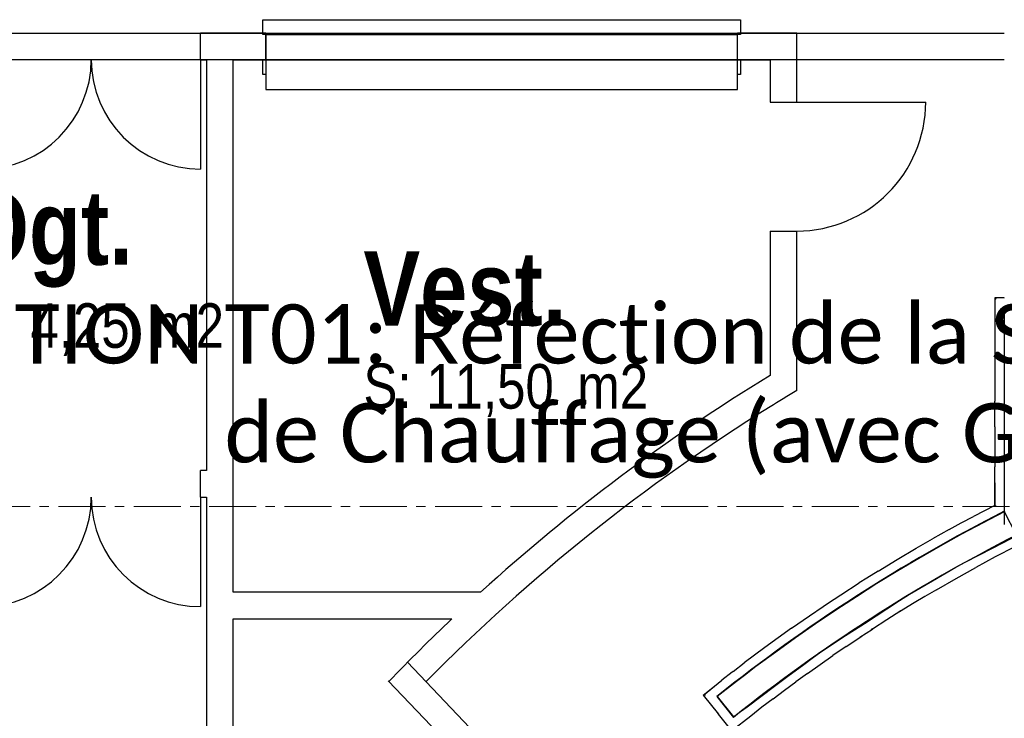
# Model space of a CAD drawing. Extents: x -18402 to 10376, y -5092 to 34139.
# Tile 30 of 78: x 784 to 1448, y -2582 to -2111. Entities that reach past the tile are written whole.
import ezdxf

# ---------------------------------------------------------------- set-up
doc = ezdxf.new("R2010")
doc.units = 0
doc.linetypes.add('AXES', pattern=[50.8, 31.75, -6.35, 6.35, -6.35])
for name, color, linetype in [('0_XREF', 251, 'Continuous'), ('rdc_02$0$0._Étage_1_A-AREA-____-OTLN.Modèle IFC', 251, 'Continuous'), ('rdc_02$0$0._Étage_1_A-WALL-____-OTLN.Modèle IFC', 251, 'Continuous'), ('rdc_02$0$0._Étage_1_Fenêtres ARCHICAD', 251, 'Continuous'), ('rdc_02$0$0._Étage_1_Portes ARCHICAD', 251, 'Continuous')]:
    doc.layers.add(name, color=color, linetype=linetype)
doc.layers.add('24_AIR SOUFFLE-fin', color=7, linetype='AXES', lineweight=20)
doc.styles.add('Isocrate', font='calibri.ttf')
doc.styles.add('rdc_02$0$STYLE_GENERE_1', font='ARIALNB.TTF')
doc.styles.add('rdc_02$0$STYLE_GENERE_3', font='ARIALN.TTF')

# ---------------------------------------------------------------- blocks, each defined once
blk = doc.blocks.new('rdc_02')
at = {"layer": 'rdc_02$0$0._Étage_1_A-WALL-____-OTLN.Modèle IFC', "linetype": 'Continuous', "ltscale": 0.1}
for p, q in [((654.01, -2120), (1448.01, -2120)), ((906, -2138), (906, -2120)), ((1268, -2121), (950, -2121)), ((910.01, -2138), (755.01, -2138)), ((928.01, -2138), (910.01, -2138)), ((1448.01, -2138), (928.01, -2138)), ((950, -2138), (1268, -2138)), ((1290, -2166.5), (1308, -2166.5)), ((1290, -2253.5), (1308, -2253.5)), ((1448, -2298.43), (1441.51, -2298.43)), ((1441.51, -2298.43), (1441.56, -2298.48)), ((1441.51, -2298.43), (1441.52, -2321.29)), ((1441.56, -2298.48), (1441.71, -2298.63)), ((1441.71, -2298.63), (1441.94, -2298.86)), ((1441.94, -2298.86), (1442.25, -2299.17)), ((1442.25, -2299.17), (1442.61, -2299.53)), ((1448, -2298.48), (1448, -2298.43)), ((1448, -2298.63), (1448, -2298.48)), ((1448, -2298.86), (1448, -2298.63)), ((1441.52, -2321.29), (1441.52, -2335.56)), ((1441.52, -2335.56), (1441.51, -2354.92)), ((1441.51, -2354.92), (1441.52, -2368.18)), ((1441.51, -2385.43), (1441.52, -2368.18)), ((1441.51, -2385.43), (1441.51, -2412.53)), ((906, -2433), (906, -2415)), ((1441.53, -2438.49), (1441.51, -2412.53)), ((1441.56, -2423.27), (1441.53, -2438.51)), ((1441.53, -2438.51), (1427.18, -2445.95)), ((1448.26, -2442.63), (1438.03, -2448.01)), ((1441.63, -2438.57), (1441.53, -2438.51)), ((1441.73, -2438.63), (1441.63, -2438.57)), ((1441.91, -2438.74), (1441.73, -2438.63)), ((1442.08, -2438.84), (1441.91, -2438.74)), ((1442.3, -2438.98), (1442.08, -2438.84)), ((1442.52, -2439.11), (1442.3, -2438.98)), ((1419.01, -2450.32), (1427.18, -2445.95)), ((1438.03, -2448.01), (1433.66, -2450.3)), ((1410.87, -2454.76), (1399.64, -2461.05)), ((1410.87, -2454.76), (1419.01, -2450.32)), ((1433.66, -2450.3), (1419.06, -2457.98)), ((1447.1, -2462.99), (1463.29, -2454.92)), ((1447.35, -2463.4), (1463.41, -2455.07)), ((1388.64, -2467.35), (1399.64, -2461.05)), ((1419.06, -2457.98), (1404.69, -2466.08)), ((1431.18, -2471.58), (1447.1, -2462.99)), ((1431.29, -2471.73), (1447.35, -2463.4)), ((1375.81, -2474.91), (1388.64, -2467.35)), ((1404.69, -2466.08), (1390.33, -2474.18)), ((1455.13, -2466.31), (1441.83, -2473.25)), ((1362.93, -2482.74), (1375.81, -2474.91)), ((1390.33, -2474.18), (1376.2, -2482.7)), ((1415.27, -2480.17), (1431.18, -2471.58)), ((1421.09, -2477.03), (1431.29, -2471.73)), ((1441.83, -2473.25), (1428.76, -2480.29)), ((1362.93, -2482.74), (1355.28, -2487.52)), ((1376.2, -2482.7), (1362.08, -2491.21)), ((1399.6, -2489.17), (1415.24, -2480.06)), ((1399.64, -2489.27), (1415.27, -2480.17)), ((1415.24, -2480.06), (1421.09, -2477.03)), ((1415.51, -2487.66), (1428.76, -2480.29)), ((1355.28, -2487.52), (1350.17, -2490.73)), ((1383.97, -2498.28), (1399.6, -2489.17)), ((1384.01, -2498.38), (1399.64, -2489.27)), ((1402.2, -2495.31), (1415.51, -2487.66)), ((1337.77, -2498.73), (1350.17, -2490.73)), ((1362.08, -2491.21), (1348.21, -2500.14)), ((1402.2, -2495.31), (1394.42, -2499.89)), ((1328.71, -2504.73), (1337.77, -2498.73)), ((1348.21, -2500.14), (1334.34, -2509.07)), ((1368.69, -2507.99), (1384.01, -2498.38)), ((1368.81, -2508.14), (1378.61, -2501.77)), ((1378.61, -2501.77), (1383.97, -2498.28)), ((1394.42, -2499.89), (1387.25, -2504.19)), ((1316.55, -2512.95), (1325.85, -2506.65)), ((1334.34, -2509.07), (1320.75, -2518.41)), ((1325.85, -2506.65), (1328.71, -2504.73)), ((1334.34, -2509.07), (1334.34, -2509.07)), ((1353.37, -2517.6), (1368.69, -2507.99)), ((1353.65, -2518.01), (1368.81, -2508.14)), ((1378.33, -2509.64), (1368.8, -2515.61)), ((1387.25, -2504.19), (1377.4, -2510.22)), ((1304.58, -2521.28), (1316.55, -2512.95)), ((1368.8, -2515.61), (1359.06, -2521.84)), ((1304.58, -2521.28), (1295.54, -2527.73)), ((1320.75, -2518.41), (1307.15, -2527.74)), ((1338.37, -2527.71), (1353.37, -2517.6)), ((1338.48, -2527.87), (1353.65, -2518.01)), ((1350.48, -2527.43), (1359.06, -2521.84)), ((1359.12, -2521.8), (1358.16, -2522.42)), ((1295.54, -2527.73), (1286.57, -2534.26)), ((1307.15, -2527.74), (1293.83, -2537.47)), ((1307.15, -2527.74), (1307.15, -2527.74)), ((1323.37, -2537.82), (1338.37, -2527.71)), ((1328.51, -2534.36), (1338.48, -2527.87)), ((1341.38, -2533.53), (1351.85, -2526.54)), ((1286.57, -2534.26), (1279.56, -2539.46)), ((1323.32, -2537.73), (1328.51, -2534.36)), ((1341.38, -2533.53), (1332.28, -2539.73)), ((1279.56, -2539.46), (1272.58, -2544.72)), ((1293.83, -2537.47), (1280.51, -2547.2)), ((1308.71, -2548.42), (1323.37, -2537.82)), ((1312.72, -2545.66), (1318.41, -2541.41)), ((1318.41, -2541.41), (1323.32, -2537.73)), ((1323.76, -2545.67), (1332.28, -2539.73)), ((1166.94, -2671.49), (1045.55, -2544.25)), ((1265.24, -2550.38), (1272.58, -2544.72)), ((1280.51, -2547.2), (1272.72, -2553.25)), ((1280.51, -2547.2), (1280.51, -2547.2)), ((1294.05, -2559.01), (1308.71, -2548.42)), ((1302.12, -2553.59), (1312.72, -2545.66)), ((1315.18, -2551.77), (1323.76, -2545.67)), ((1245.03, -2566.39), (1257.56, -2556.34)), ((1264.5, -2550.95), (1257.56, -2556.34)), ((1265.24, -2550.38), (1264.5, -2550.95)), ((1272.72, -2553.25), (1267.48, -2557.31)), ((1292.93, -2560.46), (1302.12, -2553.59)), ((1315.18, -2551.77), (1307.51, -2557.34)), ((1032.53, -2556.67), (1153.91, -2683.91)), ((1245.02, -2566.4), (1256.09, -2557.55)), ((1267.48, -2557.31), (1254.45, -2567.43)), ((1279.74, -2570.08), (1294.05, -2559.01)), ((1283.75, -2567.33), (1292.93, -2560.46)), ((1292.1, -2568.82), (1299.82, -2563.01)), ((1299.82, -2563.01), (1307.51, -2557.34)), ((1245.02, -2566.4), (1255.34, -2579.33)), ((1245.18, -2566.42), (1245.02, -2566.4)), ((1245.34, -2566.43), (1245.18, -2566.42)), ((1245.85, -2566.49), (1245.34, -2566.43)), ((1246.44, -2566.55), (1245.85, -2566.49)), ((1254.45, -2567.43), (1254.45, -2567.43)), ((1254.45, -2567.43), (1265.44, -2581.15)), ((1254.45, -2567.43), (1254.45, -2567.43)), ((1274.56, -2574.2), (1283.75, -2567.33)), ((1292.1, -2568.82), (1284.52, -2574.61)), ((1265.44, -2581.15), (1279.74, -2570.08)), ((1270.1, -2577.54), (1274.56, -2574.2)), ((1284.52, -2574.61), (1277, -2580.48)), ((1255.34, -2579.33), (1254.67, -2578.49)), ((1264.34, -2590.54), (1255.34, -2579.33)), ((1277, -2580.48), (1264.35, -2590.53)), ((1265.38, -2581.07), (1270.1, -2577.54))]:
    blk.add_line(p, q, dxfattribs=at)
at = {"layer": 'rdc_02$0$0._Étage_1_A-WALL-____-OTLN.Modèle IFC', "linetype": 'Continuous', "ltscale": 0.1, "flags": 128}
for points in [[(950, -2120), (906, -2120)], [(950, -2138), (950, -2120)], [(950, -2121), (950, -2138)], [(1290, -2120), (1268, -2120)], [(1268, -2138), (1268, -2120)], [(1268, -2138), (1268, -2121)], [(1308, -2120), (1290, -2120)], [(1308, -2166.5), (1308, -2120)], [(906, -2138), (910, -2138)], [(910, -2138), (910, -2415)], [(928, -2138), (950, -2138)], [(928, -2497), (928, -2138)], [(1268, -2138), (1290, -2138)], [(1290, -2138), (1290, -2166.5)], [(1290, -2253.5), (1290, -2350.91)], [(1308, -2361.07), (1308, -2253.5)], [(1448, -2304.92), (1448, -2451.45)], [(910, -2415), (906, -2415)], [(906, -2433), (910, -2433)], [(910, -2433), (910, -2905)], [(1456.14, -2458.52), (1448, -2442.47)], [(1094.84, -2497), (928, -2497)], [(928, -2905), (928, -2515)], [(928, -2515), (1075.46, -2515)], [(1254.06, -2567.41), (1265.31, -2581.46)]]:
    blk.add_lwpolyline(points, dxfattribs=at)
at = {"layer": 'rdc_02$0$0._Étage_1_A-WALL-____-OTLN.Modèle IFC', "linetype": 'Continuous', "ltscale": 0.1}
for radius, start, end in [(1280, 121.35322, 132.28189), (1262, 120.89529, 121.85246), (1262, 121.85246, 135.36267), (1123, 116.89518, 128.68648), (1105, 116.89518, 128.68648), (1280, 133.46612, 136.14486)]:
    blk.add_arc((1956, -3444), radius, start, end, dxfattribs=at)
at = {"layer": 'rdc_02$0$0._Étage_1_Fenêtres ARCHICAD', "linetype": 'Continuous', "ltscale": 0.1}
for p, q in [((948, -2121), (948, -2111)), ((948, -2111), (1270, -2111)), ((1270, -2111), (1270, -2121)), ((950, -2121), (948, -2121)), ((950, -2121), (1268, -2121)), ((950, -2138), (950, -2121)), ((1270, -2121), (1268, -2121)), ((1268, -2138), (1268, -2121)), ((948, -2148), (948, -2138)), ((948, -2138), (950, -2138)), ((1268, -2138), (950, -2138)), ((950, -2138), (950, -2158)), ((1268, -2138), (1270, -2138)), ((1268, -2158), (1268, -2138)), ((1270, -2138), (1270, -2148)), ((950, -2148), (948, -2148)), ((1270, -2148), (1268, -2148)), ((950, -2158), (1268, -2158))]:
    blk.add_line(p, q, dxfattribs=at)
at = {"layer": 'rdc_02$0$0._Étage_1_Portes ARCHICAD', "linetype": 'Continuous', "ltscale": 0.1}
for p, q in [((906, -2138), (906, -2211.75)), ((1308, -2166.5), (1395, -2166.5)), ((906, -2433), (906, -2506.75))]:
    blk.add_line(p, q, dxfattribs=at)
for centre, radius, start, end in [((758.5, -2138), 73.75, 270, 0), ((906, -2138), 73.75, 180, 270), ((1308, -2166.5), 87, 270, 0), ((758.5, -2433), 73.75, 270, 0), ((906, -2433), 73.75, 180, 270)]:
    blk.add_arc(centre, radius, start, end, dxfattribs=at)
at = {"layer": 'rdc_02$0$0._Étage_1_A-AREA-____-OTLN.Modèle IFC', "linetype": 'Continuous', "ltscale": 0.1, "attachment_point": 1}
for s, insert, char_height, style in [('\\A1;{\\pql;\\pt0;\\fArial Narrow|b1|i0|c0|p34;Dgt.}', (748.92, -2226.25), 50, 'rdc_02$0$STYLE_GENERE_1'), ('\\A1;{\\pql;\\pt0;\\fArial Narrow|b1|i0|c0|p34;Vest.}', (1015.82, -2267.25), 50, 'rdc_02$0$STYLE_GENERE_1'), ('\\A1;{\\pql;\\pt0,250;\\fArial Narrow|b0|i0|c0|p34;4,25\\fArial Narrow|b0|i0|c0|p34;\\A1{\\H.66x;\\S^  ;}\\fArial Narrow|b0|i0|c0|p34; m2\\fArial Narrow|b0|i0|c0|p34;\\A1{\\H.66x;\\S^  ;}}', (791.28, -2302.22), 30, 'rdc_02$0$STYLE_GENERE_3'), ('\\A1;{\\pql;\\pt0;\\fArial Narrow|b0|i0|c0|p34;S: }', (1015.82, -2342.82), 30, 'rdc_02$0$STYLE_GENERE_3'), ('\\A1;{\\pql;\\pt0,250;\\fArial Narrow|b0|i0|c0|p34;11,50\\fArial Narrow|b0|i0|c0|p34;\\A1{\\H.66x;\\S^  ;}\\fArial Narrow|b0|i0|c0|p34; m2\\fArial Narrow|b0|i0|c0|p34;\\A1{\\H.66x;\\S^  ;}}', (1058.18, -2343.22), 30, 'rdc_02$0$STYLE_GENERE_3')]:
    blk.add_mtext(s, dxfattribs=dict(at, insert=insert, char_height=char_height, style=style))

msp = doc.modelspace()

# ---------------------------------------------------------------- linework, layer by layer
at = {"layer": '24_AIR SOUFFLE-fin'}
msp.add_lwpolyline([(759.301, -2439.291), (1700.47, -2439.291), (1700.47, -3014.459), (759.301, -3014.459)], close=True, dxfattribs=at)

# ---------------------------------------------------------------- block references
at = {"layer": '0_XREF'}
msp.add_blockref('rdc_02', (0, 0), dxfattribs=at)

# ---------------------------------------------------------------- texts
at = {"layer": '24_AIR SOUFFLE-fin', "insert": (1231.979, -2361.568), "char_height": 40, "attachment_point": 5, "style": 'Isocrate'}
msp.add_mtext('\\pxqc;OPTION T01: Réfection de la Sous-Station\\Pde Chauffage (avec GTB) ', dxfattribs=at)

doc.saveas('drawing.dxf')
